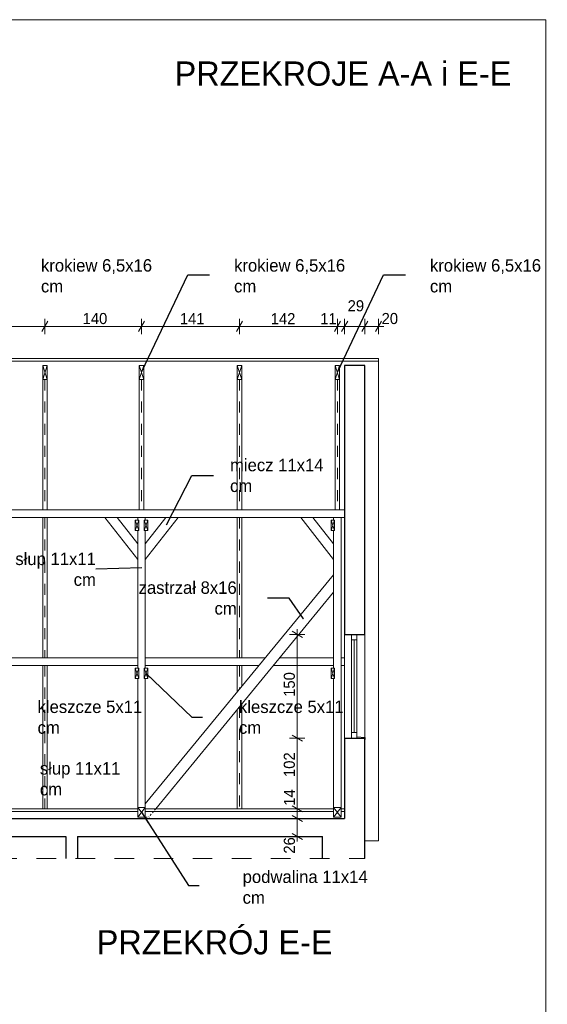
# Model space of a CAD drawing. Extents: x -686885 to -413214, y -23370 to 153194.
# Tile 55 of 145: x -601487 to -593864, y -8645 to 5580. Entities that reach past the tile are written whole.
import ezdxf

# ---------------------------------------------------------------- set-up
doc = ezdxf.new("R2010")
doc.units = 0
doc.header["$MEASUREMENT"] = 0
for name, pattern in [('Dashed', [564.444447, 282.222223, -282.222223]), ('Hidden Line', [50, 25, -25]), ('Przerywana', [320, 160, -160])]:
    doc.linetypes.add(name, pattern=pattern)
for name, color, linetype, lineweight in [('Arch opisy_Nr_Pióra__21', 7, 'Continuous', 9), ('ARCH TABELA_Nr_Pióra__21', 7, 'Continuous', 9), ('INWENT DACH_Nr_Pióra__21', 7, 'Continuous', 9), ('INWENT KONST. DREWNIANA_Nr_Pióra__21', 7, 'Continuous', 9), ('INWENT OPISY_Nr_Pióra__21', 7, 'Continuous', 9), ('INWENT STROPY_Nr_Pióra__1', 7, 'Continuous', 25), ('INWENT STROPY_Nr_Pióra__21', 7, 'Continuous', 9), ('INWENT WYMIARY_Nr_Pióra__21', 7, 'Continuous', 9), ('INWENT. OKNA_Nr_Pióra__5', 7, 'Continuous', 13), ('INWENT.ŚCIANY_Nr_Pióra__1', 7, 'Continuous', 25), ('INWENT.ŚCIANY_Nr_Pióra__21', 7, 'Continuous', 9)]:
    doc.layers.add(name, color=color, linetype=linetype, lineweight=lineweight)
doc.layers.add('INWENT KONST. DREWNIANA_Nr_Pióra__2', color=7, linetype='Continuous', lineweight=13, true_color=0x7f7f7f)
doc.layers.add('INWENT WYMIARY', color=7, linetype='Continuous')
doc.styles.add('GENERATED_STYLE_1', font='txt')
doc.styles.add('GENERATED_STYLE_4', font='txt')
doc.styles.add('GENERATED_STYLE_5', font='txt')
doc.dimstyles.new('GENERATED_STYLE__11', dxfattribs={"dimtxt": 0.18, "dimasz": 182.4, "dimexe": 0.18, "dimexo": 0.0625, "dimgap": 0.09, "dimtad": 0, "dimtih": 1, "dimtoh": 1, "dimdec": 4, "dimzin": 0, "dimdsep": 46, "dimcen": 0.09, "dimadec": 0, "dimazin": 0, "dimtfac": 1, "dimtdec": 4, "dimtmove": 0, "dimatfit": 3, "dimldrblk": 'ARROWHEAD_5', "dimfxl": 0, "dimtolj": 1, "dimtzin": 0, "dimarcsym": 0})
doc.dimstyles.new('GENERATED_STYLE__5', dxfattribs={"dimtxt": 160.000002, "dimasz": 114, "dimexe": 0.18, "dimexo": 0, "dimgap": 0.09, "dimtad": 1, "dimdec": 0, "dimlfac": 0.1, "dimzin": 0, "dimdsep": 46, "dimtxsty": 'GENERATED_STYLE_1', "dimblk": 'ARROWHEAD_2', "dimblk1": 'ARROWHEAD_2', "dimblk2": 'ARROWHEAD_2', "dimcen": 0.09, "dimclrd": 7, "dimclre": 7, "dimclrt": 7, "dimazin": 0, "dimtfac": 1, "dimtdec": 4, "dimtmove": 0, "dimatfit": 3, "dimfxl": 0, "dimtolj": 1, "dimtzin": 0, "dimarcsym": 0})
doc.dimstyles.new('GENERATED_STYLE__6', dxfattribs={"dimtxt": 160.000002, "dimasz": 114, "dimexe": 0.18, "dimexo": 0, "dimgap": 0.09, "dimtad": 1, "dimtih": 1, "dimtoh": 1, "dimdec": 0, "dimlfac": 0.1, "dimzin": 0, "dimdsep": 46, "dimtxsty": 'GENERATED_STYLE_1', "dimblk": 'ARROWHEAD_2', "dimblk1": 'ARROWHEAD_2', "dimblk2": 'ARROWHEAD_2', "dimcen": 0.09, "dimclrd": 7, "dimclre": 7, "dimclrt": 7, "dimazin": 0, "dimtfac": 1, "dimtdec": 4, "dimtmove": 0, "dimatfit": 3, "dimfxl": 0, "dimtolj": 1, "dimtzin": 0, "dimarcsym": 0})

# ---------------------------------------------------------------- blocks, each defined once
blk = doc.blocks.new('*D591')
at = {"layer": 'INWENT WYMIARY_Nr_Pióra__21', "linetype": 'Continuous'}
for p, q in [((-608855, 1149), (-608782, 1149)), ((-608738, 1224), (-608825, 1074)), ((-608782, 1036), (-608782, 1261)), ((-608782, 1149), (-608582, 1149)), ((-608538, 1224), (-608625, 1074)), ((-608582, 1036), (-608582, 1261))]:
    blk.add_line(p, q, dxfattribs=at)
at = {"layer": 'INWENT WYMIARY_Nr_Pióra__21', "char_height": 160, "attachment_point": 7, "style": 'GENERATED_STYLE_1'}
for s, insert in [('{29}', (-608539, 1365)), ('{29}', (-596749, 1365)), ('{20}', (-609030, 1181)), ('{15}', (-608093, 1181)), ('{141}', (-607481, 1181)), ('{141}', (-606168, 1181)), ('{139}', (-604763, 1181)), ('{139}', (-603368, 1181)), ('{139}', (-601973, 1181)), ('{140}', (-600578, 1181)), ('{141}', (-599173, 1181)), ('{142}', (-597860, 1181)), ('{11}', (-597145, 1181)), ('{20}', (-596258, 1181))]:
    blk.add_mtext(s, dxfattribs=dict(at, insert=insert))
blk = doc.blocks.new('ARROWHEAD_2')
at = {"color": 0, "linetype": 'Continuous', "lineweight": 0}
for p, q in [((0, 0), (-1, 0)), ((-0.38, -0.66), (0.38, 0.66))]:
    blk.add_line(p, q, dxfattribs=at)
blk = doc.blocks.new('*D592')
at = {"layer": 'INWENT WYMIARY_Nr_Pióra__21', "linetype": 'Continuous'}
for p, q in [((-608538, 1224), (-608625, 1074)), ((-608582, 1036), (-608582, 1261)), ((-608582, 1149), (-608292, 1149)), ((-608248, 1224), (-608335, 1074)), ((-608292, 1036), (-608292, 1261))]:
    blk.add_line(p, q, dxfattribs=at)
at = {"layer": 'INWENT WYMIARY_Nr_Pióra__21', "char_height": 160, "attachment_point": 7, "style": 'GENERATED_STYLE_1'}
for s, insert in [('{29}', (-608539, 1365)), ('{29}', (-596749, 1365)), ('{20}', (-609030, 1181)), ('{15}', (-608093, 1181)), ('{141}', (-607481, 1181)), ('{141}', (-606168, 1181)), ('{139}', (-604763, 1181)), ('{139}', (-603368, 1181)), ('{139}', (-601973, 1181)), ('{140}', (-600578, 1181)), ('{141}', (-599173, 1181)), ('{142}', (-597860, 1181)), ('{11}', (-597145, 1181)), ('{20}', (-596258, 1181))]:
    blk.add_mtext(s, dxfattribs=dict(at, insert=insert))
blk = doc.blocks.new('*D593')
at = {"layer": 'INWENT WYMIARY_Nr_Pióra__21', "linetype": 'Continuous'}
for p, q in [((-608248, 1224), (-608335, 1074)), ((-608292, 1036), (-608292, 1261)), ((-608292, 1149), (-608137, 1149)), ((-608093, 1224), (-608180, 1074)), ((-608137, 1036), (-608137, 1261))]:
    blk.add_line(p, q, dxfattribs=at)
at = {"layer": 'INWENT WYMIARY_Nr_Pióra__21', "char_height": 160, "attachment_point": 7, "style": 'GENERATED_STYLE_1'}
for s, insert in [('{29}', (-608539, 1365)), ('{29}', (-596749, 1365)), ('{20}', (-609030, 1181)), ('{15}', (-608093, 1181)), ('{141}', (-607481, 1181)), ('{141}', (-606168, 1181)), ('{139}', (-604763, 1181)), ('{139}', (-603368, 1181)), ('{139}', (-601973, 1181)), ('{140}', (-600578, 1181)), ('{141}', (-599173, 1181)), ('{142}', (-597860, 1181)), ('{11}', (-597145, 1181)), ('{20}', (-596258, 1181))]:
    blk.add_mtext(s, dxfattribs=dict(at, insert=insert))
blk = doc.blocks.new('*D594')
at = {"layer": 'INWENT WYMIARY_Nr_Pióra__21', "linetype": 'Continuous'}
for p, q in [((-608093, 1224), (-608180, 1074)), ((-608137, 1036), (-608137, 1261)), ((-608137, 1149), (-606722, 1149)), ((-606678, 1224), (-606765, 1074)), ((-606722, 1036), (-606722, 1261))]:
    blk.add_line(p, q, dxfattribs=at)
at = {"layer": 'INWENT WYMIARY_Nr_Pióra__21', "char_height": 160, "attachment_point": 7, "style": 'GENERATED_STYLE_1'}
for s, insert in [('{29}', (-608539, 1365)), ('{29}', (-596749, 1365)), ('{20}', (-609030, 1181)), ('{15}', (-608093, 1181)), ('{141}', (-607481, 1181)), ('{141}', (-606168, 1181)), ('{139}', (-604763, 1181)), ('{139}', (-603368, 1181)), ('{139}', (-601973, 1181)), ('{140}', (-600578, 1181)), ('{141}', (-599173, 1181)), ('{142}', (-597860, 1181)), ('{11}', (-597145, 1181)), ('{20}', (-596258, 1181))]:
    blk.add_mtext(s, dxfattribs=dict(at, insert=insert))
blk = doc.blocks.new('*D595')
at = {"layer": 'INWENT WYMIARY_Nr_Pióra__21', "linetype": 'Continuous'}
for p, q in [((-606678, 1224), (-606765, 1074)), ((-606722, 1036), (-606722, 1261)), ((-606722, 1149), (-605307, 1149)), ((-605263, 1224), (-605350, 1074)), ((-605307, 1036), (-605307, 1261))]:
    blk.add_line(p, q, dxfattribs=at)
at = {"layer": 'INWENT WYMIARY_Nr_Pióra__21', "char_height": 160, "attachment_point": 7, "style": 'GENERATED_STYLE_1'}
for s, insert in [('{29}', (-608539, 1365)), ('{29}', (-596749, 1365)), ('{20}', (-609030, 1181)), ('{15}', (-608093, 1181)), ('{141}', (-607481, 1181)), ('{141}', (-606168, 1181)), ('{139}', (-604763, 1181)), ('{139}', (-603368, 1181)), ('{139}', (-601973, 1181)), ('{140}', (-600578, 1181)), ('{141}', (-599173, 1181)), ('{142}', (-597860, 1181)), ('{11}', (-597145, 1181)), ('{20}', (-596258, 1181))]:
    blk.add_mtext(s, dxfattribs=dict(at, insert=insert))
blk = doc.blocks.new('*D596')
at = {"layer": 'INWENT WYMIARY_Nr_Pióra__21', "linetype": 'Continuous'}
for p, q in [((-605263, 1224), (-605350, 1074)), ((-605307, 1036), (-605307, 1261)), ((-605307, 1149), (-603912, 1149)), ((-603868, 1224), (-603955, 1074)), ((-603912, 1036), (-603912, 1261))]:
    blk.add_line(p, q, dxfattribs=at)
at = {"layer": 'INWENT WYMIARY_Nr_Pióra__21', "char_height": 160, "attachment_point": 7, "style": 'GENERATED_STYLE_1'}
for s, insert in [('{29}', (-608539, 1365)), ('{29}', (-596749, 1365)), ('{20}', (-609030, 1181)), ('{15}', (-608093, 1181)), ('{141}', (-607481, 1181)), ('{141}', (-606168, 1181)), ('{139}', (-604763, 1181)), ('{139}', (-603368, 1181)), ('{139}', (-601973, 1181)), ('{140}', (-600578, 1181)), ('{141}', (-599173, 1181)), ('{142}', (-597860, 1181)), ('{11}', (-597145, 1181)), ('{20}', (-596258, 1181))]:
    blk.add_mtext(s, dxfattribs=dict(at, insert=insert))
blk = doc.blocks.new('*D597')
at = {"layer": 'INWENT WYMIARY_Nr_Pióra__21', "linetype": 'Continuous'}
for p, q in [((-603868, 1224), (-603955, 1074)), ((-603912, 1036), (-603912, 1261)), ((-603912, 1149), (-602517, 1149)), ((-602473, 1224), (-602560, 1074)), ((-602517, 1036), (-602517, 1261))]:
    blk.add_line(p, q, dxfattribs=at)
at = {"layer": 'INWENT WYMIARY_Nr_Pióra__21', "char_height": 160, "attachment_point": 7, "style": 'GENERATED_STYLE_1'}
for s, insert in [('{29}', (-608539, 1365)), ('{29}', (-596749, 1365)), ('{20}', (-609030, 1181)), ('{15}', (-608093, 1181)), ('{141}', (-607481, 1181)), ('{141}', (-606168, 1181)), ('{139}', (-604763, 1181)), ('{139}', (-603368, 1181)), ('{139}', (-601973, 1181)), ('{140}', (-600578, 1181)), ('{141}', (-599173, 1181)), ('{142}', (-597860, 1181)), ('{11}', (-597145, 1181)), ('{20}', (-596258, 1181))]:
    blk.add_mtext(s, dxfattribs=dict(at, insert=insert))
blk = doc.blocks.new('*D598')
at = {"layer": 'INWENT WYMIARY_Nr_Pióra__21', "linetype": 'Continuous'}
for p, q in [((-602473, 1224), (-602560, 1074)), ((-602517, 1036), (-602517, 1261)), ((-602517, 1149), (-601122, 1149)), ((-601078, 1224), (-601165, 1074)), ((-601122, 1036), (-601122, 1261))]:
    blk.add_line(p, q, dxfattribs=at)
at = {"layer": 'INWENT WYMIARY_Nr_Pióra__21', "char_height": 160, "attachment_point": 7, "style": 'GENERATED_STYLE_1'}
for s, insert in [('{29}', (-608539, 1365)), ('{29}', (-596749, 1365)), ('{20}', (-609030, 1181)), ('{15}', (-608093, 1181)), ('{141}', (-607481, 1181)), ('{141}', (-606168, 1181)), ('{139}', (-604763, 1181)), ('{139}', (-603368, 1181)), ('{139}', (-601973, 1181)), ('{140}', (-600578, 1181)), ('{141}', (-599173, 1181)), ('{142}', (-597860, 1181)), ('{11}', (-597145, 1181)), ('{20}', (-596258, 1181))]:
    blk.add_mtext(s, dxfattribs=dict(at, insert=insert))
blk = doc.blocks.new('*D599')
at = {"layer": 'INWENT WYMIARY_Nr_Pióra__21', "linetype": 'Continuous'}
for p, q in [((-601078, 1224), (-601165, 1074)), ((-601122, 1036), (-601122, 1261)), ((-601122, 1149), (-599727, 1149)), ((-599683, 1224), (-599770, 1074)), ((-599727, 1036), (-599727, 1261))]:
    blk.add_line(p, q, dxfattribs=at)
at = {"layer": 'INWENT WYMIARY_Nr_Pióra__21', "char_height": 160, "attachment_point": 7, "style": 'GENERATED_STYLE_1'}
for s, insert in [('{29}', (-608539, 1365)), ('{29}', (-596749, 1365)), ('{20}', (-609030, 1181)), ('{15}', (-608093, 1181)), ('{141}', (-607481, 1181)), ('{141}', (-606168, 1181)), ('{139}', (-604763, 1181)), ('{139}', (-603368, 1181)), ('{139}', (-601973, 1181)), ('{140}', (-600578, 1181)), ('{141}', (-599173, 1181)), ('{142}', (-597860, 1181)), ('{11}', (-597145, 1181)), ('{20}', (-596258, 1181))]:
    blk.add_mtext(s, dxfattribs=dict(at, insert=insert))
blk = doc.blocks.new('*D600')
at = {"layer": 'INWENT WYMIARY_Nr_Pióra__21', "linetype": 'Continuous'}
for p, q in [((-599683, 1224), (-599770, 1074)), ((-599727, 1036), (-599727, 1261)), ((-599727, 1149), (-598312, 1149)), ((-598268, 1224), (-598355, 1074)), ((-598312, 1036), (-598312, 1261))]:
    blk.add_line(p, q, dxfattribs=at)
at = {"layer": 'INWENT WYMIARY_Nr_Pióra__21', "char_height": 160, "attachment_point": 7, "style": 'GENERATED_STYLE_1'}
for s, insert in [('{29}', (-608539, 1365)), ('{29}', (-596749, 1365)), ('{20}', (-609030, 1181)), ('{15}', (-608093, 1181)), ('{141}', (-607481, 1181)), ('{141}', (-606168, 1181)), ('{139}', (-604763, 1181)), ('{139}', (-603368, 1181)), ('{139}', (-601973, 1181)), ('{140}', (-600578, 1181)), ('{141}', (-599173, 1181)), ('{142}', (-597860, 1181)), ('{11}', (-597145, 1181)), ('{20}', (-596258, 1181))]:
    blk.add_mtext(s, dxfattribs=dict(at, insert=insert))
blk = doc.blocks.new('*D601')
at = {"layer": 'INWENT WYMIARY_Nr_Pióra__21', "linetype": 'Continuous'}
for p, q in [((-598268, 1224), (-598355, 1074)), ((-598312, 1036), (-598312, 1261)), ((-598312, 1149), (-596897, 1149)), ((-596853, 1224), (-596940, 1074)), ((-596897, 1036), (-596897, 1261))]:
    blk.add_line(p, q, dxfattribs=at)
at = {"layer": 'INWENT WYMIARY_Nr_Pióra__21', "char_height": 160, "attachment_point": 7, "style": 'GENERATED_STYLE_1'}
for s, insert in [('{29}', (-608539, 1365)), ('{29}', (-596749, 1365)), ('{20}', (-609030, 1181)), ('{15}', (-608093, 1181)), ('{141}', (-607481, 1181)), ('{141}', (-606168, 1181)), ('{139}', (-604763, 1181)), ('{139}', (-603368, 1181)), ('{139}', (-601973, 1181)), ('{140}', (-600578, 1181)), ('{141}', (-599173, 1181)), ('{142}', (-597860, 1181)), ('{11}', (-597145, 1181)), ('{20}', (-596258, 1181))]:
    blk.add_mtext(s, dxfattribs=dict(at, insert=insert))
blk = doc.blocks.new('*D602')
at = {"layer": 'INWENT WYMIARY_Nr_Pióra__21', "linetype": 'Continuous'}
for p, q in [((-596853, 1224), (-596940, 1074)), ((-596897, 1036), (-596897, 1261)), ((-596897, 1149), (-596792, 1149)), ((-596748, 1224), (-596835, 1074)), ((-596792, 1036), (-596792, 1261))]:
    blk.add_line(p, q, dxfattribs=at)
at = {"layer": 'INWENT WYMIARY_Nr_Pióra__21', "char_height": 160, "attachment_point": 7, "style": 'GENERATED_STYLE_1'}
for s, insert in [('{29}', (-608539, 1365)), ('{29}', (-596749, 1365)), ('{20}', (-609030, 1181)), ('{15}', (-608093, 1181)), ('{141}', (-607481, 1181)), ('{141}', (-606168, 1181)), ('{139}', (-604763, 1181)), ('{139}', (-603368, 1181)), ('{139}', (-601973, 1181)), ('{140}', (-600578, 1181)), ('{141}', (-599173, 1181)), ('{142}', (-597860, 1181)), ('{11}', (-597145, 1181)), ('{20}', (-596258, 1181))]:
    blk.add_mtext(s, dxfattribs=dict(at, insert=insert))
blk = doc.blocks.new('*D603')
at = {"layer": 'INWENT WYMIARY_Nr_Pióra__21', "linetype": 'Continuous'}
for p, q in [((-596748, 1224), (-596835, 1074)), ((-596792, 1036), (-596792, 1261)), ((-596792, 1149), (-596502, 1149)), ((-596458, 1224), (-596545, 1074)), ((-596502, 1036), (-596502, 1261))]:
    blk.add_line(p, q, dxfattribs=at)
at = {"layer": 'INWENT WYMIARY_Nr_Pióra__21', "char_height": 160, "attachment_point": 7, "style": 'GENERATED_STYLE_1'}
for s, insert in [('{29}', (-608539, 1365)), ('{29}', (-596749, 1365)), ('{20}', (-609030, 1181)), ('{15}', (-608093, 1181)), ('{141}', (-607481, 1181)), ('{141}', (-606168, 1181)), ('{139}', (-604763, 1181)), ('{139}', (-603368, 1181)), ('{139}', (-601973, 1181)), ('{140}', (-600578, 1181)), ('{141}', (-599173, 1181)), ('{142}', (-597860, 1181)), ('{11}', (-597145, 1181)), ('{20}', (-596258, 1181))]:
    blk.add_mtext(s, dxfattribs=dict(at, insert=insert))
blk = doc.blocks.new('*D604')
at = {"layer": 'INWENT WYMIARY_Nr_Pióra__21', "linetype": 'Continuous'}
for p, q in [((-596458, 1224), (-596545, 1074)), ((-596502, 1036), (-596502, 1261)), ((-596502, 1149), (-596302, 1149)), ((-596345, 1074), (-596258, 1224)), ((-596302, 1036), (-596302, 1261)), ((-596302, 1149), (-596228, 1149))]:
    blk.add_line(p, q, dxfattribs=at)
at = {"layer": 'INWENT WYMIARY_Nr_Pióra__21', "char_height": 160, "attachment_point": 7, "style": 'GENERATED_STYLE_1'}
for s, insert in [('{29}', (-608539, 1365)), ('{29}', (-596749, 1365)), ('{20}', (-609030, 1181)), ('{15}', (-608093, 1181)), ('{141}', (-607481, 1181)), ('{141}', (-606168, 1181)), ('{139}', (-604763, 1181)), ('{139}', (-603368, 1181)), ('{139}', (-601973, 1181)), ('{140}', (-600578, 1181)), ('{141}', (-599173, 1181)), ('{142}', (-597860, 1181)), ('{11}', (-597145, 1181)), ('{20}', (-596258, 1181))]:
    blk.add_mtext(s, dxfattribs=dict(at, insert=insert))
blk = doc.blocks.new('*D615')
at = {"layer": 'INWENT WYMIARY_Nr_Pióra__21', "linetype": 'Continuous'}
for p, q in [((-597365, -5960), (-597590, -5960)), ((-597552, -5916), (-597402, -6003)), ((-597477, -6220), (-597477, -5960)), ((-597365, -6220), (-597590, -6220)), ((-597552, -6176), (-597402, -6263)), ((-597477, -6293), (-597477, -6220))]:
    blk.add_line(p, q, dxfattribs=at)
at = {"layer": 'INWENT WYMIARY_Nr_Pióra__21', "char_height": 160, "attachment_point": 7, "rotation": 90, "style": 'GENERATED_STYLE_1'}
for s, insert in [('{150}', (-597509, -4203)), ('{102}', (-597509, -5361)), ('{14}', (-597509, -5776)), ('{26}', (-597509, -6468))]:
    blk.add_mtext(s, dxfattribs=dict(at, insert=insert))
blk = doc.blocks.new('*D616')
at = {"layer": 'INWENT WYMIARY_Nr_Pióra__21', "linetype": 'Continuous'}
for p, q in [((-597365, -5820), (-597590, -5820)), ((-597552, -5776), (-597402, -5863)), ((-597477, -5960), (-597477, -5820)), ((-597365, -5960), (-597590, -5960)), ((-597552, -5916), (-597402, -6003))]:
    blk.add_line(p, q, dxfattribs=at)
at = {"layer": 'INWENT WYMIARY_Nr_Pióra__21', "char_height": 160, "attachment_point": 7, "rotation": 90, "style": 'GENERATED_STYLE_1'}
for s, insert in [('{150}', (-597509, -4203)), ('{102}', (-597509, -5361)), ('{14}', (-597509, -5776)), ('{26}', (-597509, -6468))]:
    blk.add_mtext(s, dxfattribs=dict(at, insert=insert))
blk = doc.blocks.new('*D617')
at = {"layer": 'INWENT WYMIARY_Nr_Pióra__21', "linetype": 'Continuous'}
for p, q in [((-597365, -4800), (-597590, -4800)), ((-597552, -4756), (-597402, -4843)), ((-597477, -5820), (-597477, -4800)), ((-597365, -5820), (-597590, -5820)), ((-597552, -5776), (-597402, -5863))]:
    blk.add_line(p, q, dxfattribs=at)
at = {"layer": 'INWENT WYMIARY_Nr_Pióra__21', "char_height": 160, "attachment_point": 7, "rotation": 90, "style": 'GENERATED_STYLE_1'}
for s, insert in [('{150}', (-597509, -4203)), ('{102}', (-597509, -5361)), ('{14}', (-597509, -5776)), ('{26}', (-597509, -6468))]:
    blk.add_mtext(s, dxfattribs=dict(at, insert=insert))
blk = doc.blocks.new('*D618')
at = {"layer": 'INWENT WYMIARY_Nr_Pióra__21', "linetype": 'Continuous'}
for p, q in [((-597402, -3343), (-597552, -3256)), ((-597477, -3300), (-597477, -3226)), ((-597365, -3300), (-597590, -3300)), ((-597477, -4800), (-597477, -3300)), ((-597365, -4800), (-597590, -4800)), ((-597552, -4756), (-597402, -4843))]:
    blk.add_line(p, q, dxfattribs=at)
at = {"layer": 'INWENT WYMIARY_Nr_Pióra__21', "char_height": 160, "attachment_point": 7, "rotation": 90, "style": 'GENERATED_STYLE_1'}
for s, insert in [('{150}', (-597509, -4203)), ('{102}', (-597509, -5361)), ('{14}', (-597509, -5776)), ('{26}', (-597509, -6468))]:
    blk.add_mtext(s, dxfattribs=dict(at, insert=insert))
blk = doc.blocks.new('ARROWHEAD_5')
at = {"color": 0, "linetype": 'Continuous', "lineweight": 0}
blk.add_line((0, 0), (-1, 0), dxfattribs=at)
blk.add_solid([(-1, 0.2679), (0, 0), (-1, -0.2679), (-1, 0.2679)], dxfattribs=at)

msp = doc.modelspace()

# ---------------------------------------------------------------- linework, layer by layer
at = {"layer": 'ARCH TABELA_Nr_Pióra__21', "linetype": 'Continuous'}
for p, q in [((-634634.9, 5580.4), (-593884.9, 5580.4)), ((-593884.9, 5580.4), (-593884.9, -22869.6))]:
    msp.add_line(p, q, dxfattribs=at)
at = {"layer": 'INWENT DACH_Nr_Pióra__21', "linetype": 'Continuous'}
for p, q in [((-608781.7, 685.2), (-596301.8, 685.2)), ((-608781.7, 647.5), (-596301.8, 647.5)), ((-596301.8, 685.2), (-596301.8, -6281.2)), ((-596301.8, -6281.2), (-596501.8, -6281.2))]:
    msp.add_line(p, q, dxfattribs=at)
at = {"layer": 'INWENT KONST. DREWNIANA_Nr_Pióra__2', "linetype": 'Continuous'}
for p, q in [((-601154.3, -1499.6), (-601154.3, 383.9)), ((-601089.3, 383.9), (-601089.3, -1499.6)), ((-599759.3, -1499.6), (-599759.3, 383.9)), ((-599694.3, 383.9), (-599694.3, -1499.6)), ((-598344.3, -1499.6), (-598344.3, 383.9)), ((-598279.3, 383.9), (-598279.3, -1499.6)), ((-596929.3, -1499.6), (-596929.3, 383.9)), ((-596864.3, 383.9), (-596864.3, -1499.6)), ((-601154.3, -3639.6), (-601154.3, -1609.6)), ((-601089.3, -1609.6), (-601089.3, -3639.6)), ((-598344.3, -3639.6), (-598344.3, -1609.6)), ((-598279.3, -1609.6), (-598279.3, -3639.6)), ((-601154.3, -5819.6), (-601154.3, -3749.6)), ((-601089.3, -3749.6), (-601089.3, -5819.6)), ((-598344.3, -4133.4), (-598344.3, -3749.6)), ((-598279.3, -3749.6), (-598279.3, -4054.2)), ((-598344.3, -5819.6), (-598344.3, -4385.5)), ((-598279.3, -4306.4), (-598279.3, -5819.6))]:
    msp.add_line(p, q, dxfattribs=at)
at = {"layer": 'INWENT KONST. DREWNIANA_Nr_Pióra__21', "linetype": 'Continuous'}
for p, q in [((-601154.3, 383.9), (-601154.3, 584.8)), ((-601154.3, 584.8), (-601089.3, 584.8)), ((-601089.3, 584.8), (-601154.3, 383.9)), ((-601089.3, 383.9), (-601154.3, 584.8)), ((-601089.3, 383.9), (-601089.3, 584.8)), ((-599759.3, 383.9), (-599759.3, 584.8)), ((-599759.3, 584.8), (-599694.3, 584.8)), ((-599694.3, 584.8), (-599759.3, 383.9)), ((-599694.3, 383.9), (-599759.3, 584.8)), ((-599694.3, 383.9), (-599694.3, 584.8)), ((-598344.3, 383.9), (-598344.3, 584.8)), ((-598344.3, 584.8), (-598279.3, 584.8)), ((-598279.3, 584.8), (-598344.3, 383.9)), ((-598279.3, 383.9), (-598344.3, 584.8)), ((-598279.3, 383.9), (-598279.3, 584.8)), ((-596929.3, 383.9), (-596929.3, 584.8)), ((-596929.3, 584.8), (-596864.3, 584.8)), ((-596864.3, 584.8), (-596929.3, 383.9)), ((-596864.3, 383.9), (-596929.3, 584.8)), ((-596864.3, 383.9), (-596864.3, 584.8)), ((-601154.3, 383.9), (-601089.3, 383.9)), ((-599759.3, 383.9), (-599694.3, 383.9)), ((-598344.3, 383.9), (-598279.3, 383.9)), ((-596929.3, 383.9), (-596864.3, 383.9)), ((-596791.8, -1499.6), (-608291.7, -1499.6)), ((-596791.8, -1609.6), (-608291.7, -1609.6)), ((-599781.8, -2219.6), (-600256.8, -1609.6)), ((-599781.8, -1991.7), (-600079.4, -1609.6)), ((-599816.8, -1649.6), (-599766.8, -1649.6)), ((-599816.8, -1799.6), (-599816.8, -1649.6)), ((-599816.8, -1649.6), (-599766.8, -1799.6)), ((-599816.8, -1799.6), (-599766.8, -1649.6)), ((-599781.8, -1649.6), (-599781.8, -1609.6)), ((-599766.8, -1649.6), (-599766.8, -1799.6)), ((-599686.8, -1649.6), (-599636.8, -1649.6)), ((-599686.8, -1799.6), (-599686.8, -1649.6)), ((-599686.8, -1649.6), (-599636.8, -1799.6)), ((-599686.8, -1799.6), (-599636.8, -1649.6)), ((-599671.8, -1609.6), (-599671.8, -1649.6)), ((-599671.8, -2219.6), (-599196.8, -1609.6)), ((-599671.8, -1991.7), (-599374.2, -1609.6)), ((-599636.8, -1649.6), (-599636.8, -1799.6)), ((-596951.8, -2219.6), (-597426.8, -1609.6)), ((-596951.8, -1991.7), (-597249.4, -1609.6)), ((-596986.8, -1649.6), (-596936.8, -1649.6)), ((-596986.8, -1799.6), (-596986.8, -1649.6)), ((-596986.8, -1649.6), (-596936.8, -1799.6)), ((-596986.8, -1799.6), (-596936.8, -1649.6)), ((-596951.8, -1649.6), (-596951.8, -1609.6)), ((-596936.8, -1649.6), (-596936.8, -1799.6)), ((-596841.8, -1609.6), (-596841.8, -5799.6)), ((-599766.8, -1799.6), (-599816.8, -1799.6)), ((-599781.8, -3789.6), (-599781.8, -1799.6)), ((-599636.8, -1799.6), (-599686.8, -1799.6)), ((-599671.8, -1799.6), (-599671.8, -3789.6)), ((-596936.8, -1799.6), (-596986.8, -1799.6)), ((-596951.8, -3789.6), (-596951.8, -1799.6)), ((-596951.8, -2437.5), (-599671.8, -5750.2)), ((-596951.8, -2689.6), (-599521.8, -5819.6)), ((-599781.8, -3639.6), (-602461.8, -3639.6)), ((-597938.9, -3639.6), (-599671.8, -3639.6)), ((-596951.8, -3639.6), (-597731.8, -3639.6)), ((-596791.8, -3639.6), (-596841.8, -3639.6)), ((-599781.8, -3749.6), (-602461.8, -3749.6)), ((-599816.8, -3789.6), (-599766.8, -3789.6)), ((-599816.8, -3939.6), (-599816.8, -3789.6)), ((-599816.8, -3789.6), (-599766.8, -3939.6)), ((-599816.8, -3939.6), (-599766.8, -3789.6)), ((-599766.8, -3789.6), (-599766.8, -3939.6)), ((-599686.8, -3789.6), (-599636.8, -3789.6)), ((-599686.8, -3939.6), (-599686.8, -3789.6)), ((-599686.8, -3789.6), (-599636.8, -3939.6)), ((-599686.8, -3939.6), (-599636.8, -3789.6)), ((-598029.2, -3749.6), (-599671.8, -3749.6)), ((-599636.8, -3789.6), (-599636.8, -3939.6)), ((-596951.8, -3749.6), (-597822.2, -3749.6)), ((-596986.8, -3789.6), (-596936.8, -3789.6)), ((-596986.8, -3939.6), (-596986.8, -3789.6)), ((-596986.8, -3789.6), (-596936.8, -3939.6)), ((-596986.8, -3939.6), (-596936.8, -3789.6)), ((-596936.8, -3789.6), (-596936.8, -3939.6)), ((-596791.8, -3749.6), (-596841.8, -3749.6)), ((-599766.8, -3939.6), (-599816.8, -3939.6)), ((-599781.8, -5799.6), (-599781.8, -3939.6)), ((-599636.8, -3939.6), (-599686.8, -3939.6)), ((-599671.8, -3939.6), (-599671.8, -5799.6)), ((-596936.8, -3939.6), (-596986.8, -3939.6)), ((-596951.8, -5799.6), (-596951.8, -3939.6)), ((-599781.8, -5939.6), (-599671.8, -5799.6)), ((-599671.8, -5939.6), (-599781.8, -5799.6)), ((-599781.8, -5799.6), (-599671.8, -5799.6)), ((-599781.8, -5939.6), (-599781.8, -5799.6)), ((-599671.8, -5799.6), (-599671.8, -5939.6)), ((-596951.8, -5939.6), (-596841.8, -5799.6)), ((-596841.8, -5939.6), (-596951.8, -5799.6)), ((-596951.8, -5799.6), (-596841.8, -5799.6)), ((-596951.8, -5939.6), (-596951.8, -5799.6)), ((-596841.8, -5799.6), (-596841.8, -5939.6)), ((-599671.8, -5939.6), (-599781.8, -5939.6)), ((-596841.8, -5939.6), (-596951.8, -5939.6))]:
    msp.add_line(p, q, dxfattribs=at)
at = {"layer": 'INWENT KONST. DREWNIANA_Nr_Pióra__21', "linetype": 'Przerywana'}
for p, q in [((-601121.8, 383.9), (-601121.8, -1499.6)), ((-599726.8, 383.9), (-599726.8, -1499.6)), ((-598311.8, 383.9), (-598311.8, -1499.6)), ((-596896.8, 383.9), (-596896.8, -1499.6)), ((-601121.8, -1609.6), (-601121.8, -3639.6)), ((-598311.8, -1609.6), (-598311.8, -3639.6)), ((-601121.8, -3749.6), (-601121.8, -5819.6)), ((-598311.8, -3749.6), (-598311.8, -4093.8)), ((-598311.8, -4346), (-598311.8, -5819.6))]:
    msp.add_line(p, q, dxfattribs=at)
at = {"layer": 'INWENT KONST. DREWNIANA_Nr_Pióra__21', "linetype": 'Hidden Line'}
for p in [(-599521.8, -5819.6), (-599671.8, -5939.6)]:
    msp.add_line(p, (-599620.3, -5939.6), dxfattribs=at)
at = {"layer": 'INWENT OPISY_Nr_Pióra__21', "linetype": 'Dashed'}
msp.add_line((-608581.7, -6539.6), (-596501.8, -6539.6), dxfattribs=at)
at = {"layer": 'INWENT STROPY_Nr_Pióra__1', "linetype": 'Continuous'}
for p, q in [((-608291.7, -5959.6), (-596791.8, -5959.6)), ((-602351.7, -6219.6), (-600821.7, -6219.6)), ((-600651.7, -6219.6), (-597111.8, -6219.6))]:
    msp.add_line(p, q, dxfattribs=at)
at = {"layer": 'INWENT STROPY_Nr_Pióra__21', "linetype": 'Continuous'}
for p, q in [((-602461.8, -5819.6), (-599781.8, -5819.6)), ((-599671.8, -5819.6), (-596951.8, -5819.6)), ((-596841.8, -5819.6), (-596791.8, -5819.6)), ((-602461.8, -5859.6), (-599781.8, -5859.6)), ((-599671.8, -5859.6), (-596951.8, -5859.6)), ((-596841.8, -5859.6), (-596791.8, -5859.6))]:
    msp.add_line(p, q, dxfattribs=at)
at = {"layer": 'INWENT. OKNA_Nr_Pióra__5', "linetype": 'Continuous'}
for p, q in [((-596691.8, -3299.6), (-596691.8, -4799.6)), ((-596691.8, -3299.6), (-596616.8, -3299.6)), ((-596691.8, -3379.6), (-596616.8, -3379.6)), ((-596654.3, -3379.6), (-596654.3, -4719.6)), ((-596616.8, -3299.6), (-596616.8, -4799.6)), ((-596691.8, -4719.6), (-596616.8, -4719.6)), ((-596691.8, -4799.6), (-596616.8, -4799.6)), ((-596616.8, -4779.6), (-596496.8, -4790.6)), ((-596496.8, -4790.6), (-596496.8, -4820.6))]:
    msp.add_line(p, q, dxfattribs=at)
at = {"layer": 'INWENT.ŚCIANY_Nr_Pióra__1', "linetype": 'Continuous'}
for p, q in [((-596501.8, 584.8), (-596791.8, 584.8)), ((-596791.8, 584.8), (-596791.8, -3299.6)), ((-596501.8, -3299.6), (-596501.8, 584.8)), ((-596791.8, -3299.6), (-596501.8, -3299.6)), ((-596791.8, -4799.6), (-596501.8, -4799.6)), ((-596791.8, -4799.6), (-596791.8, -5959.6)), ((-596501.8, -6539.6), (-596501.8, -4799.6)), ((-600821.7, -6219.6), (-600821.7, -6539.6)), ((-600651.7, -6219.6), (-600651.7, -6539.6)), ((-597111.8, -6539.6), (-597111.8, -6219.6))]:
    msp.add_line(p, q, dxfattribs=at)
at = {"layer": 'INWENT.ŚCIANY_Nr_Pióra__21', "linetype": 'Continuous'}
for p, q in [((-596791.8, -3299.6), (-596791.8, -4799.6)), ((-596501.8, -4799.6), (-596501.8, -3299.6))]:
    msp.add_line(p, q, dxfattribs=at)

# ---------------------------------------------------------------- texts
at = {"layer": 'Arch opisy_Nr_Pióra__21', "linetype": 'Continuous', "char_height": 350, "attachment_point": 3, "style": 'GENERATED_STYLE_5'}
for s, insert in [('{PRZEKROJE A-A i E-E}', (-594384.9, 4976.9)), ('{PRZEKRÓJ E-E}', (-596967.4, -7573.7))]:
    msp.add_mtext(s, dxfattribs=dict(at, insert=insert))
at = {"layer": 'INWENT OPISY_Nr_Pióra__21', "linetype": 'Continuous', "char_height": 180, "style": 'GENERATED_STYLE_4'}
for s, insert, width, attachment_point in [('{krokiew 6,5x16 cm}', (-601179.6, 1879.3), 1722.92, 4), ('{krokiew 6,5x16 cm}', (-598389.6, 1879.3), 1722.92, 4), ('{krokiew 6,5x16 cm}', (-595559.6, 1879.3), 1722.92, 4), ('{miecz 11x14 cm}', (-598447.9, -1004.7), 1502.69, 4), ('{słup 11x11 cm}', (-600385.9, -2360.2), 1340.05, 6), ('{zastrzał 8x16 cm}', (-598351, -2775.8), 1561.98, 6), ('{kleszcze 5x11 cm}', (-601228.6, -4497.4), 1644.99, 4), ('{kleszcze 5x11 cm}', (-598318.6, -4497.4), 1644.99, 4), ('{słup 11x11 cm}', (-601195.6, -5387.6), 1340.05, 4), ('{podwalina 11x14 cm}', (-598265.7, -6953), 1892.33, 4)]:
    msp.add_mtext(s, dxfattribs=dict(at, insert=insert, width=width, attachment_point=attachment_point))

# ---------------------------------------------------------------- dimensions: what is measured, and where the dimension line sits
at = {"layer": 'INWENT WYMIARY', "linetype": 'Continuous'}
for base, p1, p2, picture, middle in [((-608781.7, 1148.9), (-608781.7, 685.2), (-608581.7, 584.8), '*D591', (-608908.4, 1260.9)), ((-608781.7, 1148.9), (-608581.7, 584.8), (-608291.7, 584.8), '*D592', (-608417.6, 1444.9)), ((-608781.7, 1148.9), (-608291.7, 584.8), (-608136.8, 284.7), '*D593', (-607972, 1260.9)), ((-608781.6557328, 1148.9293252), (-608136.8011317, 284.6776599), (-606721.8011317, 214.9568005), '*D594', (-607298.3747254, 1260.9293269)), ((-608781.6557328, 1148.9293252), (-606721.8011317, 214.9568005), (-605306.8011317, -34.9831234), '*D595', (-605985.775529, 1260.9293269)), ((-608781.6557328, 1148.9293252), (-605306.8011317, -34.9831234), (-603911.8011317, -191.0182728), '*D596', (-604580.775529, 1260.9293269)), ((-608781.6557328, 1148.9293252), (-603911.8011317, -191.0182728), (-602516.8011317, -302.0062954), '*D597', (-603185.775529, 1260.9293269)), ((-608781.6557328, 1148.9293252), (-602516.8011317, -302.0062954), (-601121.8011317, -345.8326268), '*D598', (-601790.775529, 1260.9293269)), ((-608781.6557328, 1148.9293252), (-601121.8011317, -345.8326268), (-599726.8011317, -477.9242797), '*D599', (-600395.775529, 1260.9293269)), ((-608781.6557328, 1148.9293252), (-599726.8011317, -477.9242797), (-598311.8011317, -523.0600767), '*D600', (-598990.775529, 1260.9293269)), ((-608781.6557328, 1148.9293252), (-598311.8011317, -523.0600767), (-596896.8011317, -520.8697261), '*D601', (-597678.1763326, 1260.9293269)), ((-608781.6557328, 1148.9293252), (-596896.8011317, -520.8697261), (-596791.8011317, -520.8697261), '*D602', (-597031.5807371, 1260.9293269)), ((-608781.7, 1148.9), (-596791.8, -520.9), (-596501.8, -489.5), '*D603', (-596627.8, 1444.9)), ((-608781.7, 1148.9), (-596501.8, -489.5), (-596301.8, 685.2), '*D604', (-596137, 1260.9))]:
    dim = msp.add_linear_dim(base=base, p1=p1, p2=p2, dimstyle='GENERATED_STYLE__6', dxfattribs=at)
    dim.commit()
    dim.dimension.update_dxf_attribs({"geometry": picture, "text_midpoint": middle})
for p1, p2, picture, middle in [((-596791.8, -4799.6), (-596791.8, -3299.6), '*D618', (-597589.1, -4021.1)), ((-597477.1, -6219.6), (-597651.8, -5959.6), '*D615', (-597589.1, -6346.3)), ((-597651.8, -5959.6), (-597663.9, -5819.6), '*D616', (-597589.1, -5654.8)), ((-597663.9, -5819.6), (-596791.8, -4799.6), '*D617', (-597589.1, -5178.7))]:
    dim = msp.add_linear_dim(base=(-597477.1, -6219.6), p1=p1, p2=p2, angle=90, dimstyle='GENERATED_STYLE__5', dxfattribs=at)
    dim.commit()
    dim.dimension.update_dxf_attribs({"geometry": picture, "text_midpoint": middle})

# ---------------------------------------------------------------- leaders
at = {"layer": 'INWENT OPISY_Nr_Pióra__21', "linetype": 'Continuous', "annotation_type": 0, "has_hookline": 1, "hookline_direction": 1}
for points, text_width in [([(-599721.9, 499.3), (-599058.5, 1895.9), (-598744.5, 1895.9)], 1440), ([(-596891.9, 499.3), (-596228.5, 1895.9), (-595914.5, 1895.9)], 1440), ([(-599365.1, -1719), (-598999.4, -1004.5), (-598685.5, -1004.5)], 1337.1), ([(-599723.1, -2336.4), (-600385.8, -2360.2)], 702.9), ([(-597385.8, -3073.3), (-597594.5, -2775.6), (-597908.5, -2775.6)], 1191.4), ([(-599661.8, -3864.6), (-598999.4, -4497.2), (-598844.1, -4497.2)], 1191.4), ([(-599726.8, -5869.6), (-599048.2, -6929.1), (-598892.9, -6929.1)], 1337.1)]:
    msp.add_leader(points, dimstyle='GENERATED_STYLE__11', dxfattribs=dict(at, text_width=text_width))

doc.saveas('drawing.dxf')
